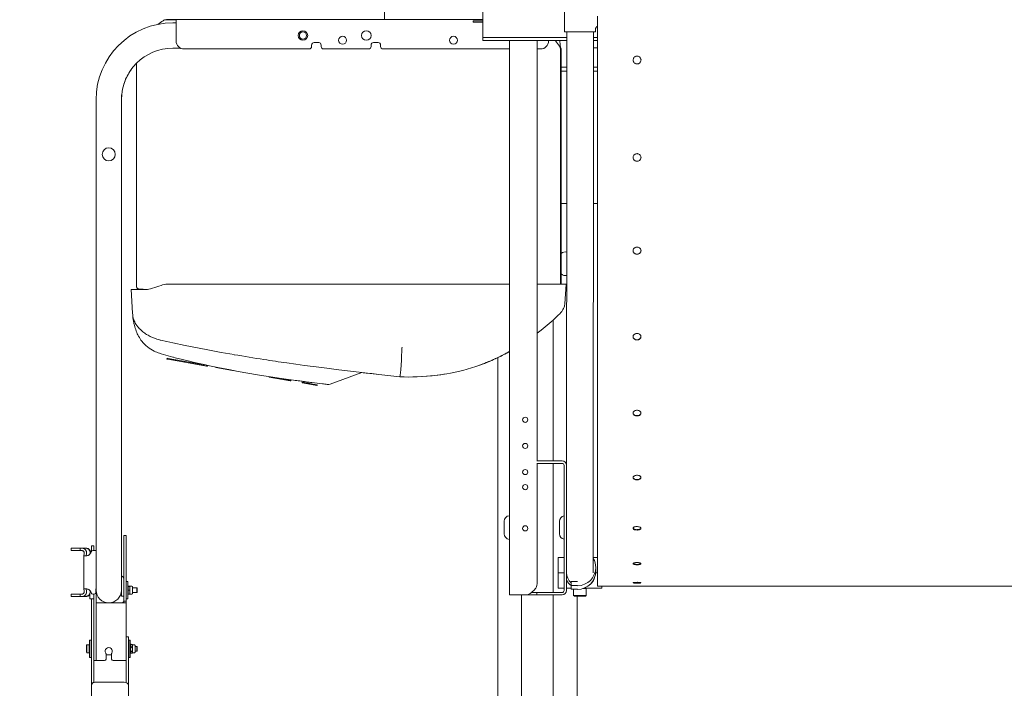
# Model space of a CAD drawing. Header units: centimetres. Extents: x -1436 to 1974, y -887 to 4352.
# Tile 22 of 105: x 81 to 206, y 2441 to 2525. Entities that reach past the tile are written whole.
import ezdxf

# ---------------------------------------------------------------- set-up
doc = ezdxf.new("R2010")
doc.units = ezdxf.units.CM
doc.header["$MEASUREMENT"] = 0
doc.layers.add('00 - nowa technologia myjni_Nr_pióra__246', color=7, linetype='Continuous', lineweight=20, true_color=0x1db3b3)
doc.layers.add('299-A Wymiary Opisy', color=7, linetype='Continuous')
doc.layers.add('299-A Wymiary Opisy_Nr_pióra__11', color=7, linetype='Continuous', lineweight=0)
doc.styles.add('STYL_AUTOMATYCZNY_1', font='arial.ttf')
doc.dimstyles.new('STYL_AUTOMATYCZNY__1', dxfattribs={"dimtxt": 13, "dimasz": 7.6, "dimexe": 0.18, "dimexo": 0.0625, "dimgap": 0, "dimtad": 1, "dimdec": 0, "dimzin": 0, "dimdsep": 46, "dimtxsty": 'STYL_AUTOMATYCZNY_1', "dimblk": 'ARROWHEAD_2', "dimblk1": 'ARROWHEAD_2', "dimblk2": 'ARROWHEAD_2', "dimcen": 0.09, "dimclrd": 7, "dimclre": 7, "dimclrt": 7, "dimadec": 0, "dimazin": 0, "dimtfac": 1, "dimtdec": 4, "dimtmove": 0, "dimatfit": 3, "dimfxl": 0, "dimtolj": 1, "dimtzin": 0, "dimarcsym": 0})

# ---------------------------------------------------------------- blocks, each defined once
blk = doc.blocks.new('*D80')
at = {"layer": '299-A Wymiary Opisy_Nr_pióra__11', "color": 7, "linetype": 'Continuous', "lineweight": 0}
for p, q in [((62.4, 2870.08), (62.38, 2855.08)), ((621.21, 2869.38), (621.19, 2854.38)), ((65.28, 2867.58), (59.49, 2857.58)), ((618.3, 2856.88), (624.09, 2866.88)), ((62.39, 2862.58), (57.5, 2862.59)), ((621.2, 2861.88), (62.39, 2862.58)), ((626.09, 2861.87), (621.2, 2861.88))]:
    blk.add_line(p, q, dxfattribs=at)
at = {"layer": '299-A Wymiary Opisy_Nr_pióra__11', "color": 7, "lineweight": 0, "insert": (326.92, 2864.85), "char_height": 13, "attachment_point": 7, "rotation": 359.928, "style": 'STYL_AUTOMATYCZNY_1'}
blk.add_mtext('\\A1;{\\pql;\\fArial|b0|i0|c238|p0;\\W1.000000;559}', dxfattribs=at)
blk = doc.blocks.new('ARROWHEAD_2')
at = {"color": 0, "linetype": 'Continuous', "lineweight": 0}
for p, q in [((-0.378, -0.655), (0.378, 0.655)), ((0, 0), (-1, 0))]:
    blk.add_line(p, q, dxfattribs=at)

msp = doc.modelspace()

# ---------------------------------------------------------------- linework, layer by layer
at = {"layer": '00 - nowa technologia myjni_Nr_pióra__246', "color": 132, "linetype": 'Continuous', "lineweight": 20, "true_color": 0x1db3b3}
for p, q in [((127.47, 2538.33), (127.47, 2525.17)), ((139.87, 2523.27), (139.87, 2531.59)), ((139.87, 2523.27), (139.87, 2531.59)), ((150.19, 2523.63), (150.19, 2529.13)), ((150.19, 2529.13), (150.19, 2523.63)), ((101.17, 2525.18), (99.95, 2525.18)), ((99.98, 2525.17), (99.95, 2525.17)), ((101.17, 2525.17), (99.98, 2525.17)), ((101.17, 2525.18), (101.17, 2524.44)), ((139.87, 2525.18), (101.17, 2525.18)), ((130.67, 2525.18), (139.87, 2525.18)), ((138.67, 2525.02), (138.67, 2524.89)), ((138.72, 2525.05), (139.87, 2525.05)), ((154.34, 2525.62), (154.33, 2453.69)), ((101.17, 2524.78), (100.77, 2524.78)), ((101.17, 2524.44), (101.17, 2522.48)), ((139.87, 2524.85), (138.72, 2524.85)), ((154.09, 2523.63), (150.19, 2523.63)), ((150.19, 2523.63), (150.49, 2523.63)), ((150.44, 2455.37), (150.46, 2523.63)), ((154.09, 2523.63), (153.79, 2523.63)), ((153.81, 2455.37), (153.83, 2523.63)), ((154.09, 2523.63), (154.09, 2523.93)), ((154.09, 2523.63), (154.09, 2523.93)), ((139.87, 2523.27), (139.87, 2522.93)), ((139.87, 2523.27), (139.87, 2522.93)), ((141.37, 2522.93), (139.87, 2522.93)), ((139.87, 2522.53), (139.87, 2522.93)), ((141.37, 2522.93), (139.87, 2522.93)), ((139.87, 2522.53), (139.87, 2522.93)), ((141.37, 2522.53), (139.87, 2522.53)), ((141.37, 2522.53), (139.87, 2522.53)), ((150.46, 2522.93), (141.37, 2522.93)), ((150.46, 2522.93), (141.37, 2522.93)), ((150.46, 2522.53), (141.37, 2522.53)), ((150.46, 2522.53), (141.37, 2522.53)), ((143.22, 2452.58), (143.22, 2522.53)), ((146.72, 2469.48), (146.72, 2522.53)), ((148.17, 2522.48), (148.17, 2522.53)), ((149.64, 2521.98), (149.61, 2522.53)), ((154.34, 2522.93), (153.83, 2522.93)), ((154.34, 2522.93), (153.83, 2522.93)), ((154.34, 2522.53), (153.83, 2522.53)), ((154.34, 2522.53), (153.83, 2522.53)), ((101.73, 2521.58), (100.77, 2521.58)), ((102.17, 2521.48), (117.97, 2521.48)), ((118.27, 2521.98), (118.27, 2521.78)), ((119.17, 2522.28), (118.57, 2522.28)), ((119.47, 2521.78), (119.47, 2521.98)), ((119.77, 2521.48), (125.47, 2521.48)), ((125.77, 2521.98), (125.77, 2521.78)), ((126.67, 2522.28), (126.07, 2522.28)), ((126.97, 2521.78), (126.97, 2521.98)), ((127.27, 2521.48), (143.22, 2521.48)), ((146.72, 2521.48), (147.17, 2521.48)), ((149.64, 2521.96), (149.64, 2521.98)), ((149.66, 2521.68), (149.64, 2521.96)), ((149.67, 2521.44), (149.66, 2521.68)), ((149.67, 2521.4), (149.67, 2521.4)), ((149.67, 2521.37), (149.67, 2521.4)), ((149.67, 2491.81), (149.67, 2521.37)), ((149.77, 2521.3), (149.77, 2520.82)), ((154.34, 2521.63), (153.83, 2521.63)), ((149.77, 2520.8), (149.77, 2520.7)), ((149.77, 2491.81), (149.77, 2520.7)), ((158.84, 2520.09), (158.84, 2520.09)), ((96.17, 2519.67), (96.17, 2491.49)), ((149.77, 2519.18), (150.46, 2519.18)), ((150.46, 2518.68), (149.77, 2518.68)), ((153.83, 2519.18), (154.33, 2519.18)), ((154.33, 2518.68), (153.83, 2518.68)), ((154.33, 2519.18), (154.34, 2519.18)), ((154.33, 2518.68), (154.34, 2518.68)), ((91.07, 2461.28), (91.07, 2515.08)), ((94.27, 2515.08), (94.27, 2461.28)), ((94.27, 2461.28), (94.27, 2515.08)), ((158.84, 2507.78), (158.84, 2507.78)), ((149.77, 2501.98), (150.45, 2501.98)), ((153.82, 2501.98), (154.34, 2501.98)), ((96.17, 2491.49), (96.17, 2491.49)), ((96.17, 2491.49), (96.17, 2491.48)), ((100.4, 2491.81), (100.47, 2491.81)), ((100.47, 2491.81), (143.22, 2491.81)), ((121.26, 2491.81), (121.54, 2491.81)), ((124.29, 2491.81), (124.58, 2491.81)), ((148.32, 2491.81), (146.72, 2491.81)), ((150.3, 2491.81), (148.32, 2491.81)), ((150.22, 2489.33), (150.37, 2491.81)), ((150.3, 2491.81), (150.37, 2491.81)), ((95.55, 2491.11), (95.51, 2491.11)), ((95.51, 2491.11), (95.68, 2488.12)), ((97.23, 2491.11), (95.55, 2491.11)), ((96.45, 2491.19), (97.58, 2491.13)), ((96.45, 2491.18), (97.55, 2491.13)), ((150.22, 2489.32), (150.22, 2489.33)), ((149.25, 2487.74), (149.22, 2487.7)), ((95.73, 2487.48), (95.73, 2487.54)), ((148.77, 2487.29), (148.77, 2469.48)), ((99.19, 2484.73), (99.2, 2484.73)), ((99.28, 2483), (99.28, 2483)), ((99.28, 2483), (99.3, 2483)), ((142.17, 2482.73), (142.3, 2482.8)), ((100.01, 2482.34), (100.03, 2482.44)), ((100.01, 2482.34), (100.15, 2482.32)), ((100.03, 2482.44), (100.16, 2482.42)), ((100.14, 2482.32), (100.16, 2482.42)), ((100.14, 2482.32), (100.16, 2482.42)), ((100.14, 2482.32), (100.15, 2482.32)), ((100.15, 2482.32), (100.16, 2482.42)), ((100.15, 2482.32), (105, 2481.46)), ((100.16, 2482.42), (105.01, 2481.56)), ((100.16, 2482.42), (100.16, 2482.42)), ((100.57, 2482.24), (101.31, 2482.11)), ((100.85, 2482.57), (100.86, 2482.57)), ((101.31, 2482.11), (102.03, 2481.99)), ((102.03, 2481.99), (104.65, 2481.52)), ((105, 2481.46), (105.01, 2481.56)), ((105, 2481.46), (105.12, 2481.44)), ((105.01, 2481.56), (105.14, 2481.54)), ((105.12, 2481.44), (105.14, 2481.54)), ((141.44, 2482.38), (141.49, 2482.4)), ((141.49, 2482.4), (141.6, 2482.46)), ((141.77, 2482.54), (141.77, 2135.4)), ((106.16, 2481.26), (106.17, 2481.33)), ((108.49, 2480.85), (106.16, 2481.26)), ((108.49, 2480.85), (108.49, 2480.88)), ((112.91, 2480.07), (112.92, 2480.13)), ((124.6, 2480.65), (120.62, 2479.18)), ((132.84, 2480.18), (132.84, 2480.17)), ((132.94, 2480.18), (132.94, 2480.18)), ((115.58, 2479.6), (112.91, 2480.07)), ((115.6, 2479.7), (114.43, 2479.9)), ((115.58, 2479.6), (115.6, 2479.7)), ((115.63, 2479.59), (115.58, 2479.6)), ((115.65, 2479.69), (115.6, 2479.7)), ((115.63, 2479.59), (115.65, 2479.69)), ((115.63, 2479.59), (115.65, 2479.69)), ((115.63, 2479.59), (115.65, 2479.69)), ((115.63, 2479.59), (115.65, 2479.69)), ((115.63, 2479.59), (115.65, 2479.69)), ((115.63, 2479.59), (115.65, 2479.69)), ((115.63, 2479.59), (115.65, 2479.69)), ((116.79, 2479.57), (116.8, 2479.57)), ((117.06, 2479.34), (117.08, 2479.43)), ((117.34, 2479.29), (117.06, 2479.34)), ((117.36, 2479.38), (117.08, 2479.43)), ((117.34, 2479.29), (117.36, 2479.38)), ((118.92, 2479.01), (117.34, 2479.29)), ((117.35, 2479.5), (117.57, 2479.47)), ((118.94, 2479.11), (117.36, 2479.38)), ((118.28, 2479.38), (118.27, 2479.38)), ((118.28, 2479.38), (118.27, 2479.38)), ((118.28, 2479.38), (118.27, 2479.38)), ((118.28, 2479.38), (118.27, 2479.38)), ((118.28, 2479.38), (118.27, 2479.38)), ((118.28, 2479.38), (118.27, 2479.38)), ((118.28, 2479.38), (118.27, 2479.38)), ((118.28, 2479.38), (118.27, 2479.38)), ((118.92, 2479.01), (118.94, 2479.11)), ((118.96, 2479), (118.92, 2479.01)), ((118.98, 2479.1), (118.94, 2479.11)), ((118.96, 2479), (118.98, 2479.1)), ((120.62, 2479.18), (120.62, 2479.18)), ((129.42, 2480.12), (129.42, 2480.11)), ((146.77, 2469.48), (146.67, 2469.48)), ((146.77, 2469.18), (146.67, 2469.18)), ((146.72, 2453.99), (146.72, 2469.18)), ((149.87, 2469.48), (146.77, 2469.48)), ((149.87, 2469.18), (146.77, 2469.18)), ((148.77, 2469.18), (148.77, 2452.88)), ((150.12, 2468.93), (150.12, 2453.13)), ((150.42, 2453.13), (150.42, 2468.93)), ((142.57, 2460.28), (142.57, 2461.88)), ((149.57, 2460.28), (149.57, 2461.88)), ((150.44, 2461.49), (150.42, 2461.47)), ((91.07, 2453.17), (91.07, 2461.28)), ((94.27, 2453.18), (94.27, 2461.28)), ((94.27, 2461.28), (94.27, 2457.4)), ((150.42, 2461.1), (150.42, 2458.82)), ((94.57, 2459.08), (94.57, 2460.08)), ((94.57, 2460.08), (94.87, 2460.08)), ((94.57, 2452.82), (94.57, 2459.08)), ((94.87, 2459.08), (94.87, 2460.08)), ((94.87, 2452.82), (94.87, 2459.08)), ((88.36, 2458.48), (87.92, 2458.48)), ((87.92, 2458.18), (87.92, 2458.48)), ((88.36, 2458.18), (87.92, 2458.18)), ((88.36, 2458.48), (89.05, 2458.48)), ((89.05, 2458.18), (88.36, 2458.18)), ((89.05, 2458.48), (89.27, 2458.48)), ((89.05, 2458.48), (89.05, 2458.18)), ((89.05, 2458.18), (89.27, 2458.18)), ((89.74, 2458.48), (89.27, 2458.48)), ((89.75, 2458.48), (89.82, 2458.48)), ((90.47, 2458.78), (90.47, 2458.28)), ((90.77, 2458.78), (90.47, 2458.78)), ((90.47, 2458.28), (90.47, 2458.07)), ((91.07, 2458.18), (90.65, 2458.18)), ((90.77, 2458.78), (90.77, 2458.28)), ((90.77, 2458.28), (90.77, 2458.18)), ((150.42, 2458.82), (150.42, 2458.35)), ((89.53, 2457.57), (89.53, 2453.28)), ((94.29, 2454.32), (94.29, 2457.18)), ((149.38, 2455.37), (149.38, 2457.32)), ((149.38, 2457.32), (150.12, 2457.32)), ((150.42, 2457.32), (150.44, 2457.32)), ((153.81, 2457.32), (154.33, 2457.32)), ((149.38, 2455.37), (149.38, 2453.42)), ((149.38, 2455.37), (149.68, 2455.37)), ((149.38, 2455.37), (149.68, 2455.37)), ((149.68, 2455.37), (150.12, 2455.37)), ((149.68, 2455.37), (150.12, 2455.37)), ((150.42, 2455.37), (150.44, 2455.37)), ((150.42, 2455.37), (150.44, 2455.37)), ((154.33, 2455.37), (154.11, 2455.37)), ((154.33, 2455.37), (154.11, 2455.37)), ((154.12, 2456.04), (154.12, 2455.57)), ((94.27, 2452.93), (94.27, 2454.22)), ((94.87, 2453.59), (94.87, 2454.28)), ((95.07, 2454.28), (94.87, 2454.28)), ((95.07, 2453.59), (95.07, 2454.28)), ((151.82, 2454.25), (151.02, 2454.25)), ((151.02, 2454.25), (151.02, 2453.76)), ((91.04, 2452.88), (91.04, 2453.18)), ((91.07, 2444.78), (91.07, 2453.17)), ((91.1, 2452.88), (91.07, 2452.88)), ((94.27, 2452.88), (94.24, 2452.88)), ((94.27, 2452.93), (94.27, 2452.43)), ((94.57, 2452.65), (94.57, 2452.82)), ((94.87, 2452.08), (94.87, 2453.59)), ((94.87, 2452.65), (94.87, 2452.82)), ((95.07, 2453.62), (95.1, 2453.68)), ((95.07, 2453.56), (95.07, 2453.62)), ((95.07, 2452.08), (95.07, 2453.59)), ((95.07, 2452.73), (95.07, 2453.56)), ((95.3, 2453.68), (95.14, 2453.68)), ((95.14, 2453.66), (95.14, 2453.67)), ((95.3, 2453.67), (95.14, 2453.67)), ((95.3, 2453.66), (95.14, 2453.66)), ((95.14, 2453.16), (95.14, 2453.18)), ((95.3, 2453.18), (95.14, 2453.18)), ((95.3, 2453.16), (95.14, 2453.16)), ((95.3, 2453.66), (95.3, 2453.67)), ((95.3, 2453.16), (95.3, 2453.18)), ((95.33, 2453.61), (95.33, 2453.68)), ((95.59, 2453.68), (95.33, 2453.68)), ((95.33, 2453.42), (95.33, 2453.61)), ((95.33, 2452.92), (95.33, 2453.42)), ((95.33, 2452.68), (95.33, 2452.92)), ((95.67, 2453.54), (95.67, 2453.59)), ((95.67, 2452.76), (95.67, 2453.54)), ((96.21, 2453.48), (95.67, 2453.48)), ((96.21, 2452.88), (95.67, 2452.88)), ((96.21, 2453.44), (96.21, 2453.48)), ((96.27, 2453.41), (96.21, 2453.48)), ((96.21, 2452.88), (96.21, 2453.44)), ((96.27, 2452.94), (96.21, 2452.88)), ((96.27, 2453.38), (96.27, 2453.41)), ((96.27, 2452.94), (96.27, 2453.38)), ((146.43, 2453.28), (146.01, 2452.87)), ((146.5, 2452.88), (146.02, 2452.88)), ((146.5, 2452.88), (146.58, 2452.88)), ((146.67, 2452.88), (146.58, 2452.88)), ((146.67, 2452.88), (146.77, 2452.88)), ((146.67, 2452.88), (146.67, 2452.58)), ((149.87, 2452.88), (146.77, 2452.88)), ((150.12, 2453.42), (149.38, 2453.42)), ((151.02, 2453.42), (150.42, 2453.42)), ((151.02, 2453.76), (151.82, 2453.76)), ((151.02, 2453.76), (151.02, 2453.29)), ((151.02, 2453.29), (151.82, 2453.29)), ((151.33, 2453.29), (151.33, 2452.52)), ((152.93, 2453.39), (152.51, 2453.39)), ((152.89, 2453.42), (152.61, 2453.42)), ((154.88, 2453.42), (152.89, 2453.42)), ((152.89, 2453.42), (152.93, 2453.39)), ((152.93, 2453.39), (152.93, 2452.52)), ((154.33, 2453.69), (331.58, 2453.65)), ((328.91, 2453.65), (154.88, 2453.69)), ((154.88, 2453.69), (154.88, 2453.42)), ((87.92, 2452.68), (88.36, 2452.68)), ((87.92, 2452.68), (87.92, 2452.38)), ((87.92, 2452.38), (88.36, 2452.38)), ((89.05, 2452.68), (88.36, 2452.68)), ((88.36, 2452.38), (89.05, 2452.38)), ((89.05, 2452.38), (89.05, 2452.68)), ((89.27, 2452.68), (89.05, 2452.68)), ((89.27, 2452.38), (89.05, 2452.38)), ((89.27, 2452.38), (89.74, 2452.38)), ((89.82, 2452.38), (89.74, 2452.38)), ((90.27, 2452.08), (90.27, 2452.72)), ((90.47, 2452.08), (90.27, 2452.08)), ((90.77, 2452.08), (90.27, 2452.08)), ((90.47, 2452.08), (90.47, 2448.53)), ((90.65, 2452.68), (90.84, 2452.68)), ((90.77, 2444.78), (90.77, 2452.68)), ((91.07, 2451.58), (94.32, 2451.58)), ((92.37, 2451.58), (92.37, 2451.6)), ((92.97, 2451.6), (92.97, 2451.58)), ((92.97, 2451.58), (92.97, 2451.6)), ((94.57, 2452.43), (94.27, 2452.43)), ((94.32, 2451.58), (94.87, 2451.58)), ((94.57, 2452.33), (94.57, 2452.65)), ((94.57, 2452.16), (94.57, 2452.33)), ((94.57, 2451.98), (94.57, 2452.16)), ((94.57, 2451.78), (94.57, 2451.98)), ((94.57, 2451.58), (94.57, 2451.78)), ((94.57, 2451.78), (94.87, 2451.78)), ((94.87, 2452.33), (94.87, 2452.65)), ((94.87, 2452.16), (94.87, 2452.33)), ((94.87, 2451.98), (94.87, 2452.16)), ((95.07, 2452.08), (94.87, 2452.08)), ((94.87, 2451.78), (94.87, 2451.98)), ((94.87, 2451.58), (94.87, 2451.78)), ((94.87, 2451.58), (94.87, 2446.7)), ((95.07, 2452.73), (95.1, 2452.68)), ((95.14, 2452.67), (95.14, 2452.69)), ((95.3, 2452.69), (95.14, 2452.69)), ((95.3, 2452.67), (95.14, 2452.67)), ((95.3, 2452.67), (95.3, 2452.69)), ((95.59, 2452.68), (95.33, 2452.68)), ((143.22, 2452.58), (143.77, 2452.58)), ((143.77, 2452.58), (145.3, 2452.58)), ((144.07, 2452.58), (144.38, 2452.58)), ((144.45, 2452.58), (144.64, 2452.58)), ((144.64, 2452.58), (144.71, 2452.58)), ((146.5, 2452.58), (144.71, 2452.58)), ((144.77, 2452.58), (144.77, 2133.08)), ((146.5, 2452.58), (146.58, 2452.58)), ((146.67, 2452.58), (146.58, 2452.58)), ((146.67, 2452.58), (146.77, 2452.58)), ((146.77, 2452.58), (149.87, 2452.58)), ((148.77, 2452.58), (148.77, 2133.08)), ((152.51, 2452.52), (151.33, 2452.52)), ((151.43, 2452.42), (151.33, 2452.52)), ((152.46, 2452.42), (151.43, 2452.42)), ((151.77, 2452.42), (151.77, 2135.4)), ((152.83, 2452.42), (152.46, 2452.42)), ((152.93, 2452.52), (152.51, 2452.52)), ((152.83, 2452.42), (152.93, 2452.52)), ((91.07, 2446.33), (91.07, 2450.53)), ((90.47, 2447.47), (90.47, 2448.53)), ((90.25, 2446.19), (90.25, 2446.88)), ((90.45, 2446.88), (90.25, 2446.88)), ((90.45, 2446.19), (90.45, 2446.88)), ((90.47, 2447.47), (90.47, 2441.57)), ((94.87, 2447.28), (94.87, 2446.84)), ((94.87, 2447.28), (95.17, 2447.28)), ((94.87, 2441.57), (94.87, 2446.84)), ((95.17, 2447.28), (95.17, 2446.84)), ((95.17, 2441.57), (95.17, 2446.84)), ((95.19, 2446.19), (95.19, 2446.88)), ((95.39, 2446.88), (95.19, 2446.88)), ((95.39, 2446.19), (95.39, 2446.88)), ((89.85, 2446.22), (89.91, 2446.28)), ((89.85, 2446.21), (89.85, 2446.22)), ((89.85, 2445.34), (89.85, 2446.21)), ((89.85, 2445.34), (89.91, 2445.28)), ((89.91, 2446.27), (89.91, 2446.28)), ((90.19, 2446.28), (89.91, 2446.28)), ((89.91, 2445.28), (89.91, 2446.27)), ((90.25, 2446.22), (90.19, 2446.28)), ((90.19, 2446.27), (90.19, 2446.28)), ((90.25, 2446.22), (90.19, 2446.28)), ((90.19, 2445.28), (90.19, 2446.27)), ((90.25, 2445.34), (90.19, 2445.28)), ((90.25, 2445.34), (90.19, 2445.28)), ((90.25, 2444.68), (90.25, 2446.19)), ((90.45, 2446.23), (90.47, 2446.25)), ((90.45, 2445.56), (90.45, 2446.23)), ((90.45, 2444.68), (90.45, 2446.19)), ((90.45, 2445.33), (90.45, 2445.56)), ((90.77, 2445.65), (90.77, 2441.57)), ((95.19, 2446.48), (95.17, 2446.5)), ((95.19, 2446.48), (95.17, 2446.5)), ((95.19, 2444.68), (95.19, 2446.19)), ((95.39, 2446.22), (95.44, 2446.32)), ((95.39, 2445.33), (95.39, 2446.22)), ((95.39, 2446.22), (95.39, 2446.22)), ((95.39, 2444.68), (95.39, 2446.19)), ((95.46, 2446.34), (95.46, 2446.34)), ((95.62, 2446.34), (95.46, 2446.34)), ((95.62, 2446.34), (95.46, 2446.34)), ((95.46, 2445.98), (95.46, 2446)), ((95.62, 2446), (95.46, 2446)), ((95.62, 2445.98), (95.46, 2445.98)), ((95.46, 2445.42), (95.46, 2445.44)), ((95.62, 2445.44), (95.46, 2445.44)), ((95.62, 2445.42), (95.46, 2445.42)), ((95.62, 2446.34), (95.62, 2446.34)), ((95.62, 2446.34), (95.62, 2446.34)), ((95.62, 2445.98), (95.62, 2446)), ((95.62, 2445.42), (95.62, 2445.44)), ((95.65, 2446.28), (95.63, 2446.32)), ((95.65, 2446.28), (95.63, 2446.31)), ((95.65, 2446.27), (95.65, 2446.28)), ((95.91, 2446.28), (95.65, 2446.28)), ((95.65, 2446.17), (95.65, 2446.27)), ((95.65, 2445.71), (95.65, 2446.17)), ((95.65, 2445.31), (95.65, 2445.71)), ((95.99, 2446.19), (95.99, 2446.19)), ((95.99, 2445.36), (95.99, 2446.19)), ((96.19, 2446.08), (95.99, 2446.08)), ((96.19, 2445.48), (95.99, 2445.48)), ((96.19, 2445.48), (95.99, 2445.48)), ((96.25, 2446.01), (96.19, 2446.08)), ((96.19, 2446.07), (96.19, 2446.08)), ((96.25, 2446.01), (96.19, 2446.08)), ((96.19, 2445.48), (96.19, 2446.07)), ((96.25, 2445.54), (96.19, 2445.48)), ((96.25, 2445.54), (96.19, 2445.48)), ((96.25, 2445.54), (96.25, 2446.01)), ((96.25, 2446.01), (96.25, 2446.01)), ((90.19, 2445.28), (89.91, 2445.28)), ((90.19, 2445.28), (89.91, 2445.28)), ((90.45, 2444.68), (90.25, 2444.68)), ((90.45, 2444.68), (90.25, 2444.68)), ((90.45, 2445.33), (90.47, 2445.31)), ((90.77, 2444.28), (90.77, 2444.78)), ((90.77, 2444.28), (91.07, 2444.28)), ((91.07, 2445.23), (91.07, 2444.33)), ((91.07, 2444.28), (91.07, 2444.78)), ((91.12, 2444.28), (92.12, 2444.28)), ((92.32, 2445.13), (92.32, 2444.48)), ((93.02, 2445.03), (92.32, 2445.03)), ((93.02, 2445.03), (92.32, 2445.03)), ((93.02, 2445.13), (93.02, 2444.48)), ((93.22, 2444.28), (94.32, 2444.28)), ((94.87, 2444.28), (94.32, 2444.28)), ((95.19, 2445.08), (95.17, 2445.06)), ((95.19, 2445.08), (95.17, 2445.06)), ((95.39, 2444.68), (95.19, 2444.68)), ((95.39, 2444.68), (95.19, 2444.68)), ((95.39, 2445.33), (95.44, 2445.24)), ((95.46, 2445.21), (95.46, 2445.21)), ((95.62, 2445.21), (95.46, 2445.21)), ((95.62, 2445.21), (95.62, 2445.21)), ((95.62, 2445.21), (95.62, 2445.21)), ((95.65, 2445.28), (95.63, 2445.24)), ((95.65, 2445.28), (95.63, 2445.24)), ((95.63, 2445.24), (95.64, 2445.25)), ((95.65, 2445.28), (95.65, 2445.31)), ((95.91, 2445.28), (95.65, 2445.28)), ((95.91, 2445.28), (95.65, 2445.28)), ((90.47, 2441.57), (90.47, 2441.43)), ((90.47, 2441.25), (90.47, 2441.43)), ((90.47, 2441.25), (90.47, 2441.18)), ((90.47, 2441.18), (90.47, 2419.75)), ((90.77, 2441.57), (90.77, 2441.53)), ((91.02, 2441.57), (94.62, 2441.57)), ((94.87, 2441.53), (94.87, 2441.57)), ((95.17, 2441.43), (95.17, 2441.57)), ((95.17, 2441.25), (95.17, 2441.43)), ((95.17, 2441.18), (95.17, 2441.25)), ((95.17, 2441.18), (95.17, 2419.75))]:
    msp.add_line(p, q, dxfattribs=at)
for points in [[(138.72, 2525.05), (138.7, 2525.05), (138.68, 2525.04), (138.67, 2525.03), (138.67, 2525.02)], [(138.67, 2524.89), (138.67, 2524.87), (138.68, 2524.86), (138.7, 2524.85), (138.72, 2524.85)], [(158.84, 2520.09), (158.85, 2520.17), (158.87, 2520.24), (158.9, 2520.31), (158.94, 2520.38), (158.99, 2520.44), (159.05, 2520.49), (159.11, 2520.53), (159.19, 2520.56), (159.26, 2520.58), (159.34, 2520.59)], [(159.34, 2519.59), (159.26, 2519.6), (159.19, 2519.62), (159.11, 2519.65), (159.05, 2519.69), (158.99, 2519.74), (158.94, 2519.8), (158.9, 2519.87), (158.87, 2519.94), (158.85, 2520.01), (158.84, 2520.09)], [(159.34, 2519.59), (159.26, 2519.6), (159.19, 2519.61), (159.11, 2519.64), (159.05, 2519.69), (158.99, 2519.74), (158.94, 2519.8), (158.89, 2519.86), (158.86, 2519.94), (158.85, 2520.01), (158.84, 2520.09)], [(159.84, 2520.09), (159.83, 2520.17), (159.82, 2520.24), (159.79, 2520.31), (159.74, 2520.38), (159.69, 2520.44), (159.63, 2520.49), (159.57, 2520.53), (159.49, 2520.56), (159.42, 2520.58), (159.34, 2520.59)], [(159.34, 2519.59), (159.42, 2519.6), (159.5, 2519.61), (159.57, 2519.64), (159.63, 2519.69), (159.69, 2519.74), (159.75, 2519.8), (159.79, 2519.86), (159.82, 2519.94), (159.83, 2520.01), (159.84, 2520.09)], [(159.34, 2519.59), (159.42, 2519.6), (159.49, 2519.62), (159.57, 2519.65), (159.63, 2519.69), (159.69, 2519.74), (159.74, 2519.8), (159.79, 2519.87), (159.82, 2519.94), (159.83, 2520.01), (159.84, 2520.09)], [(96.17, 2519.67), (96.01, 2519.51), (95.87, 2519.34), (95.72, 2519.17), (95.58, 2519), (95.45, 2518.82), (95.33, 2518.63), (95.21, 2518.44), (95.1, 2518.25), (94.99, 2518.06), (94.89, 2517.86), (94.8, 2517.65), (94.72, 2517.45), (94.64, 2517.24), (94.57, 2517.03), (94.51, 2516.82), (94.44, 2516.57), (94.4, 2516.37), (94.36, 2516.19), (94.34, 2516), (94.31, 2515.82), (94.29, 2515.63), (94.28, 2515.45), (94.27, 2515.26), (94.27, 2515.08)], [(158.84, 2507.78), (158.84, 2507.86), (158.86, 2507.93), (158.89, 2508), (158.93, 2508.07), (158.98, 2508.13), (159.04, 2508.18), (159.11, 2508.22), (159.18, 2508.24), (159.26, 2508.26), (159.34, 2508.27)], [(159.34, 2507.31), (159.26, 2507.32), (159.18, 2507.34), (159.11, 2507.37), (159.05, 2507.41), (158.99, 2507.45), (158.93, 2507.51), (158.89, 2507.57), (158.86, 2507.64), (158.84, 2507.72), (158.84, 2507.79)], [(159.34, 2507.3), (159.26, 2507.31), (159.18, 2507.32), (159.11, 2507.35), (159.04, 2507.39), (158.98, 2507.44), (158.93, 2507.5), (158.89, 2507.57), (158.86, 2507.64), (158.84, 2507.71), (158.84, 2507.78)], [(159.84, 2507.78), (159.83, 2507.86), (159.81, 2507.93), (159.78, 2508), (159.74, 2508.07), (159.69, 2508.13), (159.63, 2508.18), (159.56, 2508.22), (159.49, 2508.24), (159.41, 2508.26), (159.34, 2508.27)], [(159.34, 2507.31), (159.42, 2507.32), (159.49, 2507.34), (159.56, 2507.37), (159.63, 2507.41), (159.69, 2507.45), (159.74, 2507.51), (159.78, 2507.57), (159.81, 2507.64), (159.83, 2507.72), (159.84, 2507.79)], [(159.34, 2507.3), (159.42, 2507.31), (159.49, 2507.32), (159.57, 2507.35), (159.63, 2507.39), (159.69, 2507.44), (159.74, 2507.5), (159.78, 2507.57), (159.81, 2507.64), (159.83, 2507.71), (159.84, 2507.78)], [(158.84, 2496.03), (158.84, 2496.1), (158.86, 2496.17), (158.89, 2496.24), (158.93, 2496.3), (158.98, 2496.35), (159.04, 2496.4), (159.11, 2496.43), (159.18, 2496.46), (159.26, 2496.48), (159.34, 2496.48)], [(159.84, 2496.03), (159.83, 2496.1), (159.81, 2496.17), (159.78, 2496.24), (159.74, 2496.3), (159.69, 2496.35), (159.63, 2496.4), (159.56, 2496.43), (159.49, 2496.46), (159.41, 2496.48), (159.34, 2496.48)], [(159.34, 2495.6), (159.26, 2495.6), (159.18, 2495.62), (159.11, 2495.64), (159.04, 2495.68), (158.98, 2495.73), (158.93, 2495.78), (158.89, 2495.84), (158.86, 2495.9), (158.84, 2495.97), (158.84, 2496.04)], [(159.34, 2495.58), (159.26, 2495.58), (159.18, 2495.6), (159.11, 2495.62), (159.04, 2495.66), (158.98, 2495.71), (158.93, 2495.76), (158.89, 2495.82), (158.86, 2495.89), (158.84, 2495.96), (158.84, 2496.03)], [(159.34, 2495.6), (159.41, 2495.6), (159.49, 2495.62), (159.56, 2495.64), (159.63, 2495.68), (159.69, 2495.73), (159.74, 2495.78), (159.78, 2495.84), (159.81, 2495.9), (159.83, 2495.97), (159.84, 2496.04)], [(159.34, 2495.58), (159.41, 2495.58), (159.49, 2495.6), (159.56, 2495.62), (159.63, 2495.66), (159.69, 2495.71), (159.74, 2495.76), (159.78, 2495.82), (159.81, 2495.89), (159.83, 2495.96), (159.84, 2496.03)], [(96.17, 2491.48), (96.18, 2491.42), (96.2, 2491.35), (96.24, 2491.29), (96.29, 2491.25), (96.31, 2491.23), (96.35, 2491.21), (96.41, 2491.19), (96.45, 2491.18)], [(149.9, 2488.45), (149.99, 2488.59), (150.06, 2488.74), (150.13, 2488.89), (150.17, 2489.02), (150.2, 2489.15), (150.21, 2489.24), (150.22, 2489.32)], [(149.22, 2487.7), (148.73, 2487.26), (148.24, 2486.83), (147.74, 2486.41), (147.23, 2486), (146.72, 2485.6)], [(149.25, 2487.74), (149.4, 2487.87), (149.58, 2488.05), (149.71, 2488.2), (149.84, 2488.36), (149.9, 2488.45)], [(96.1, 2486.76), (96.22, 2486.59), (96.34, 2486.42), (96.42, 2486.32), (96.51, 2486.22), (96.66, 2486.07), (96.81, 2485.93), (96.97, 2485.8)], [(96.97, 2485.8), (97.08, 2485.71), (97.2, 2485.62), (97.32, 2485.54), (97.44, 2485.46), (97.65, 2485.34)], [(158.83, 2485.17), (158.84, 2485.23), (158.86, 2485.3), (158.89, 2485.36), (158.93, 2485.41), (158.98, 2485.46), (159.04, 2485.5), (159.11, 2485.54), (159.18, 2485.56), (159.25, 2485.58), (159.33, 2485.58)], [(159.33, 2484.79), (159.24, 2484.79), (159.15, 2484.82), (159.1, 2484.83), (159.06, 2484.85), (159.02, 2484.88), (158.98, 2484.9), (158.93, 2484.95), (158.89, 2485), (158.86, 2485.06), (158.84, 2485.12), (158.83, 2485.18)], [(159.33, 2484.76), (159.24, 2484.77), (159.19, 2484.78), (159.14, 2484.79), (159.08, 2484.81), (159.03, 2484.84), (158.98, 2484.88), (158.93, 2484.93), (158.89, 2484.98), (158.86, 2485.04), (158.84, 2485.11), (158.83, 2485.17)], [(159.83, 2485.17), (159.83, 2485.23), (159.81, 2485.3), (159.78, 2485.36), (159.74, 2485.41), (159.69, 2485.46), (159.63, 2485.5), (159.56, 2485.54), (159.49, 2485.56), (159.41, 2485.58), (159.33, 2485.58)], [(159.33, 2484.79), (159.41, 2484.79), (159.48, 2484.81), (159.56, 2484.83), (159.62, 2484.86), (159.66, 2484.89), (159.69, 2484.91), (159.73, 2484.94), (159.75, 2484.98), (159.78, 2485.02), (159.81, 2485.07), (159.82, 2485.12), (159.83, 2485.18)], [(159.33, 2484.76), (159.41, 2484.76), (159.46, 2484.77), (159.51, 2484.78), (159.55, 2484.8), (159.59, 2484.82), (159.65, 2484.85), (159.7, 2484.89), (159.74, 2484.93), (159.78, 2484.98), (159.81, 2485.04), (159.83, 2485.11), (159.83, 2485.17)], [(99.2, 2484.73), (99.98, 2484.56), (100.76, 2484.39), (102.31, 2484.06), (103.85, 2483.75), (105.37, 2483.46), (106.87, 2483.18), (108.51, 2482.9)], [(99.3, 2483), (100.17, 2482.75), (101.06, 2482.52), (101.96, 2482.29), (102.87, 2482.06), (103.47, 2481.92), (104.08, 2481.78), (104.72, 2481.64), (105.37, 2481.5), (106.65, 2481.23), (107.82, 2481.01), (109.01, 2480.78), (110.21, 2480.57), (111.43, 2480.37), (112.24, 2480.23), (113.06, 2480.11), (113.9, 2479.98), (114.74, 2479.86)], [(129.65, 2483.34), (129.63, 2482.76), (129.59, 2482.18), (129.56, 2481.6), (129.51, 2480.97), (129.48, 2480.65), (129.44, 2480.3), (129.42, 2480.12)], [(115.14, 2481.86), (116.26, 2481.7), (117.38, 2481.55), (119.56, 2481.26), (121.69, 2480.99), (123.54, 2480.77), (125.33, 2480.56), (126.73, 2480.4), (129.42, 2480.1)], [(139.57, 2481.61), (139.01, 2481.42), (138.46, 2481.24), (137.9, 2481.07), (137.34, 2480.92), (136.77, 2480.78), (136.21, 2480.65), (135.78, 2480.57), (135.35, 2480.49)], [(129.42, 2480.1), (129.96, 2480.09), (130.5, 2480.08), (131.05, 2480.09), (131.6, 2480.1), (132.18, 2480.13), (132.77, 2480.17), (133.28, 2480.21), (133.78, 2480.26), (134.18, 2480.31), (134.57, 2480.37), (134.96, 2480.42), (135.35, 2480.49)], [(135.35, 2480.49), (134.73, 2480.39), (134.11, 2480.3), (133.48, 2480.23), (132.85, 2480.17), (132.22, 2480.13), (131.6, 2480.1)], [(131.6, 2480.1), (131.05, 2480.09), (130.5, 2480.08), (129.95, 2480.09), (129.42, 2480.1)], [(158.83, 2475.53), (158.84, 2475.58), (158.86, 2475.64), (158.89, 2475.69), (158.93, 2475.74), (158.97, 2475.78), (159.02, 2475.81), (159.08, 2475.84), (159.13, 2475.85), (159.18, 2475.87), (159.25, 2475.88), (159.33, 2475.89)], [(159.33, 2475.21), (159.24, 2475.21), (159.15, 2475.23), (159.06, 2475.26), (158.98, 2475.3), (158.93, 2475.35), (158.89, 2475.39), (158.86, 2475.44), (158.84, 2475.49), (158.83, 2475.54)], [(159.33, 2475.17), (159.23, 2475.18), (159.14, 2475.2), (159.05, 2475.23), (159.01, 2475.25), (158.98, 2475.28), (158.93, 2475.32), (158.88, 2475.37), (158.85, 2475.42), (158.84, 2475.47), (158.83, 2475.53)], [(159.83, 2475.53), (159.82, 2475.58), (159.81, 2475.64), (159.78, 2475.69), (159.73, 2475.74), (159.68, 2475.78), (159.63, 2475.81), (159.57, 2475.84), (159.51, 2475.86), (159.46, 2475.87), (159.41, 2475.88), (159.33, 2475.89)], [(159.33, 2475.21), (159.41, 2475.21), (159.48, 2475.22), (159.55, 2475.24), (159.63, 2475.28), (159.7, 2475.32), (159.73, 2475.35), (159.76, 2475.38), (159.78, 2475.41), (159.8, 2475.44), (159.82, 2475.49), (159.83, 2475.54)], [(159.33, 2475.17), (159.41, 2475.17), (159.5, 2475.19), (159.59, 2475.22), (159.63, 2475.24), (159.67, 2475.27), (159.71, 2475.29), (159.74, 2475.32), (159.78, 2475.37), (159.81, 2475.42), (159.83, 2475.47), (159.83, 2475.53)], [(158.83, 2467.39), (158.84, 2467.43), (158.85, 2467.48), (158.88, 2467.52), (158.92, 2467.56), (158.96, 2467.58), (159, 2467.6), (159.08, 2467.64), (159.17, 2467.66), (159.25, 2467.68), (159.33, 2467.68)], [(159.33, 2467.14), (159.24, 2467.14), (159.15, 2467.16), (159.06, 2467.18), (158.99, 2467.21), (158.94, 2467.25), (158.89, 2467.28), (158.86, 2467.32), (158.84, 2467.37), (158.83, 2467.41)], [(159.33, 2467.09), (159.23, 2467.1), (159.14, 2467.12), (159.05, 2467.14), (158.97, 2467.18), (158.92, 2467.22), (158.88, 2467.25), (158.85, 2467.3), (158.83, 2467.34), (158.83, 2467.39)], [(159.83, 2467.39), (159.82, 2467.43), (159.81, 2467.47), (159.78, 2467.51), (159.75, 2467.55), (159.72, 2467.57), (159.68, 2467.59), (159.64, 2467.61), (159.6, 2467.63), (159.51, 2467.66), (159.41, 2467.68), (159.33, 2467.68)], [(159.33, 2467.14), (159.4, 2467.14), (159.48, 2467.15), (159.55, 2467.16), (159.63, 2467.19), (159.7, 2467.23), (159.75, 2467.27), (159.78, 2467.3), (159.8, 2467.32), (159.82, 2467.36), (159.83, 2467.41)], [(159.33, 2467.09), (159.41, 2467.1), (159.5, 2467.11), (159.59, 2467.14), (159.67, 2467.17), (159.7, 2467.19), (159.74, 2467.22), (159.78, 2467.25), (159.81, 2467.3), (159.82, 2467.34), (159.83, 2467.39)], [(158.83, 2460.99), (158.83, 2461.02), (158.85, 2461.05), (158.87, 2461.08), (158.89, 2461.1), (158.92, 2461.11), (158.99, 2461.15), (159.08, 2461.18), (159.17, 2461.2), (159.25, 2461.2), (159.33, 2461.21)], [(159.33, 2460.81), (159.21, 2460.82), (159.09, 2460.84), (159.04, 2460.85), (158.99, 2460.87), (158.93, 2460.9), (158.88, 2460.94), (158.86, 2460.96), (158.84, 2460.98), (158.83, 2461.01)], [(159.33, 2460.77), (159.2, 2460.78), (159.14, 2460.79), (159.07, 2460.8), (159.02, 2460.81), (158.97, 2460.83), (158.93, 2460.85), (158.9, 2460.87), (158.87, 2460.9), (158.85, 2460.92), (158.83, 2460.95), (158.83, 2460.99)], [(159.83, 2460.99), (159.82, 2461.02), (159.81, 2461.04), (159.8, 2461.06), (159.77, 2461.08), (159.75, 2461.11), (159.68, 2461.14), (159.6, 2461.17), (159.51, 2461.19), (159.41, 2461.2), (159.33, 2461.21)], [(159.33, 2460.81), (159.4, 2460.82), (159.47, 2460.82), (159.54, 2460.84), (159.64, 2460.86), (159.69, 2460.88), (159.73, 2460.9), (159.76, 2460.92), (159.79, 2460.95), (159.81, 2460.98), (159.82, 2461.01)], [(159.33, 2460.77), (159.41, 2460.77), (159.53, 2460.79), (159.59, 2460.8), (159.64, 2460.82), (159.69, 2460.84), (159.73, 2460.86), (159.77, 2460.89), (159.8, 2460.92), (159.82, 2460.95), (159.83, 2460.99)], [(89.87, 2457.88), (89.87, 2457.96), (89.85, 2458.05), (89.83, 2458.1), (89.82, 2458.14), (89.79, 2458.18), (89.77, 2458.22), (89.73, 2458.28), (89.68, 2458.32), (89.63, 2458.36), (89.59, 2458.39), (89.55, 2458.41), (89.5, 2458.43), (89.45, 2458.45), (89.36, 2458.47), (89.27, 2458.48)], [(89.57, 2457.88), (89.57, 2457.92), (89.56, 2457.97), (89.54, 2458.01), (89.52, 2458.05), (89.48, 2458.1), (89.43, 2458.14), (89.37, 2458.16), (89.33, 2458.17), (89.27, 2458.18)], [(89.74, 2458.48), (89.82, 2458.47), (89.91, 2458.45), (89.99, 2458.41), (90.07, 2458.37), (90.15, 2458.3), (90.21, 2458.23), (90.26, 2458.14), (90.3, 2458.05), (90.33, 2457.96), (90.34, 2457.88)], [(90.41, 2457.91), (90.4, 2458), (90.37, 2458.08), (90.33, 2458.17), (90.28, 2458.24), (90.21, 2458.31), (90.14, 2458.37), (90.06, 2458.42), (89.98, 2458.45), (89.92, 2458.47), (89.86, 2458.47), (89.82, 2458.48)], [(89.68, 2457.51), (89.61, 2457.51), (89.58, 2457.51), (89.56, 2457.52), (89.55, 2457.53), (89.54, 2457.55), (89.53, 2457.57)], [(90.13, 2457.6), (90.07, 2457.57), (89.99, 2457.54), (89.9, 2457.52), (89.83, 2457.51), (89.72, 2457.51), (89.68, 2457.51)], [(89.86, 2457.52), (89.85, 2457.53), (89.84, 2457.54), (89.83, 2457.56), (89.83, 2457.58)], [(158.83, 2456.52), (158.83, 2456.53), (158.84, 2456.55), (158.86, 2456.56), (158.88, 2456.58), (158.94, 2456.6), (158.99, 2456.62), (159.04, 2456.63), (159.12, 2456.64), (159.19, 2456.65), (159.33, 2456.66)], [(159.33, 2456.43), (159.19, 2456.43), (159.06, 2456.45), (159.01, 2456.46), (158.95, 2456.47), (158.91, 2456.49), (158.87, 2456.51), (158.85, 2456.52), (158.83, 2456.54)], [(159.33, 2456.38), (159.2, 2456.39), (159.08, 2456.4), (158.97, 2456.42), (158.9, 2456.45), (158.87, 2456.46), (158.85, 2456.48), (158.83, 2456.5), (158.83, 2456.52)], [(159.83, 2456.52), (159.82, 2456.53), (159.82, 2456.55), (159.8, 2456.56), (159.77, 2456.58), (159.74, 2456.6), (159.7, 2456.61), (159.6, 2456.63), (159.5, 2456.65), (159.38, 2456.66), (159.33, 2456.66)], [(159.33, 2456.43), (159.4, 2456.43), (159.53, 2456.44), (159.63, 2456.46), (159.71, 2456.48), (159.75, 2456.49), (159.78, 2456.51), (159.8, 2456.52), (159.82, 2456.54)], [(159.33, 2456.38), (159.41, 2456.38), (159.53, 2456.39), (159.64, 2456.41), (159.69, 2456.42), (159.73, 2456.44), (159.78, 2456.46), (159.8, 2456.47), (159.82, 2456.49), (159.82, 2456.5), (159.83, 2456.52)], [(158.83, 2454.11), (158.83, 2454.12), (158.83, 2454.12), (158.84, 2454.12), (158.86, 2454.13), (158.92, 2454.14), (159.03, 2454.16), (159.16, 2454.16), (159.33, 2454.17)], [(159.33, 2454.06), (159.1, 2454.06), (159, 2454.07), (158.92, 2454.08), (158.86, 2454.09), (158.84, 2454.1), (158.83, 2454.11), (158.83, 2454.11), (158.83, 2454.11)], [(159.33, 2454.11), (159.19, 2454.11), (159.05, 2454.12), (158.98, 2454.12), (158.88, 2454.14)], [(159.83, 2454.11), (159.82, 2454.11), (159.82, 2454.12), (159.82, 2454.12), (159.8, 2454.13), (159.73, 2454.14), (159.59, 2454.16), (159.41, 2454.17), (159.33, 2454.17)], [(159.33, 2454.11), (159.54, 2454.11), (159.67, 2454.12), (159.77, 2454.14)], [(159.33, 2454.06), (159.54, 2454.06), (159.66, 2454.07), (159.72, 2454.08), (159.77, 2454.09), (159.81, 2454.1), (159.82, 2454.1), (159.82, 2454.11), (159.83, 2454.11), (159.83, 2454.11)], [(89.27, 2452.68), (89.34, 2452.68), (89.4, 2452.7), (89.46, 2452.74), (89.51, 2452.78), (89.54, 2452.84), (89.56, 2452.88), (89.57, 2452.93), (89.57, 2452.98)], [(89.27, 2452.38), (89.36, 2452.38), (89.46, 2452.4), (89.55, 2452.44), (89.59, 2452.46), (89.63, 2452.49), (89.69, 2452.54), (89.74, 2452.6), (89.79, 2452.66), (89.82, 2452.73), (89.85, 2452.8), (89.87, 2452.89), (89.87, 2452.98)], [(89.53, 2453.28), (89.53, 2453.3), (89.54, 2453.32), (89.55, 2453.33), (89.57, 2453.34), (89.6, 2453.34), (89.63, 2453.34), (89.68, 2453.35)], [(89.68, 2453.35), (89.79, 2453.34), (89.84, 2453.34), (89.91, 2453.33), (89.98, 2453.31), (90.03, 2453.29), (90.08, 2453.27), (90.13, 2453.25)], [(90.34, 2452.98), (90.33, 2452.89), (90.3, 2452.8), (90.26, 2452.71), (90.21, 2452.63), (90.15, 2452.55), (90.08, 2452.49), (89.99, 2452.44), (89.91, 2452.4), (89.84, 2452.39), (89.78, 2452.38), (89.74, 2452.38)], [(89.83, 2453.27), (89.83, 2453.29), (89.84, 2453.31), (89.85, 2453.32), (89.86, 2453.33)], [(95.14, 2453.67), (95.11, 2453.67), (95.1, 2453.68)], [(95.1, 2453.68), (95.11, 2453.68), (95.14, 2453.68)], [(95.14, 2453.18), (95.12, 2453.26), (95.11, 2453.32), (95.1, 2453.42), (95.11, 2453.52), (95.12, 2453.59), (95.14, 2453.66)], [(95.14, 2452.69), (95.12, 2452.76), (95.11, 2452.82), (95.1, 2452.92), (95.11, 2453.02), (95.12, 2453.08), (95.14, 2453.16)], [(95.33, 2453.68), (95.32, 2453.68), (95.3, 2453.68)], [(95.3, 2453.67), (95.32, 2453.67), (95.33, 2453.68)], [(95.33, 2453.42), (95.32, 2453.52), (95.3, 2453.66)], [(95.3, 2453.18), (95.32, 2453.32), (95.33, 2453.42)], [(95.33, 2452.92), (95.32, 2453.02), (95.3, 2453.16)], [(95.3, 2452.69), (95.32, 2452.82), (95.33, 2452.92)], [(89.82, 2452.38), (89.9, 2452.38), (89.99, 2452.4), (90.07, 2452.44), (90.15, 2452.48), (90.21, 2452.54), (90.27, 2452.6)], [(95.1, 2452.68), (95.11, 2452.67), (95.14, 2452.67)], [(95.33, 2452.68), (95.32, 2452.67), (95.3, 2452.67)], [(95.46, 2446), (95.44, 2446.05), (95.43, 2446.1), (95.42, 2446.17), (95.43, 2446.24), (95.44, 2446.29), (95.46, 2446.34)], [(95.46, 2445.44), (95.44, 2445.52), (95.43, 2445.59), (95.42, 2445.71), (95.43, 2445.82), (95.44, 2445.9), (95.46, 2445.98)], [(95.44, 2445.24), (95.43, 2445.27), (95.42, 2445.31), (95.43, 2445.36), (95.44, 2445.38), (95.46, 2445.42)], [(95.65, 2446.17), (95.64, 2446.24), (95.62, 2446.34)], [(95.62, 2446), (95.64, 2446.1), (95.65, 2446.17)], [(95.65, 2445.71), (95.64, 2445.82), (95.62, 2445.98)], [(95.62, 2445.44), (95.64, 2445.59), (95.65, 2445.71)], [(95.65, 2445.31), (95.64, 2445.36), (95.62, 2445.42)]]:
    msp.add_lwpolyline(points, dxfattribs=at)
for centre, radius in [((117.17, 2523.18), 0.6), ((117.17, 2523.18), 0.45), ((125.17, 2523.18), 0.6), ((122.17, 2522.58), 0.5), ((136.17, 2522.58), 0.5), ((92.67, 2508.18), 0.825), ((145.22, 2474.68), 0.325), ((145.22, 2471.38), 0.325), ((145.22, 2468.08), 0.325), ((145.22, 2466.18), 0.325), ((145.22, 2460.98), 0.325)]:
    msp.add_circle(centre, radius, dxfattribs=at)
for centre, radius, start, end in [((105.67, 2515.57), 11.3, 123.0078, 127.0898), ((105.67, 2515.57), 11.3, 123.0079, 127.0769), ((99.95, 2524.37), 0.8, 90, 123.0244), ((100.77, 2515.08), 9.7, 90.0002, 179.9998), ((154.59, 2523.92), 0.5, 119.9877, 179.9875), ((154.59, 2523.92), 0.5, 119.9877, 179.9875), ((102.17, 2522.48), 1, 180, 270), ((147.17, 2522.48), 1, 270, 0), ((140.28, 2515.85), 11.02, 32.9032, 37.3047), ((140.28, 2515.84), 11.02, 32.9032, 37.3084), ((100.77, 2515.08), 6.5, 90.0003, 179.9998), ((117.97, 2521.78), 0.3, 270, 0), ((118.57, 2521.98), 0.3, 90, 180), ((119.17, 2521.98), 0.3, 0, 90), ((119.77, 2521.78), 0.3, 180, 270), ((125.47, 2521.78), 0.3, 270, 0), ((126.07, 2521.98), 0.3, 90, 180), ((126.67, 2521.98), 0.3, 0, 90), ((127.27, 2521.78), 0.3, 180, 270), ((148.87, 2521.4), 0.8, 0, 32.918), ((148.98, 2521.3), 0.792, 359.8271, 31.3133), ((149.47, 2520.8), 0.3, 360, 48.4421), ((150.27, 2495.18), 0.7, 74.9537, 135.4802), ((150.27, 2493.58), 0.7, 224.5292, 284.9919), ((96.47, 2491.49), 0.3, 180, 267.0307), ((115.96, 2439.95), 54.31, 107.8962, 109.0908), ((100.38, 2487.69), 4.12, 89.813, 94.1314), ((96.57, 2491.39), 0.3, 213.695, 250.0846), ((98.54, 2488.27), 2.87, 183.0746, 199.0292), ((104.63, 2488.62), 8.97, 183.1749, 185.4157), ((104.19, 2488.58), 8.52, 185.4222, 186.9686), ((103.99, 2488.55), 8.33, 185.3738, 188.8043), ((103.44, 2488.47), 7.77, 188.8298, 190.2972), ((102.9, 2488.37), 7.22, 190.2659, 194.1148), ((98.63, 2488.31), 2.97, 199.1353, 211.6072), ((100.56, 2487.49), 4.71, 208.8293, 217.845), ((100.57, 2490.5), 5.93, 240.4856, 251.9417), ((100.38, 2489.93), 5.33, 251.9181, 255.8972), ((100.23, 2489.34), 4.72, 255.958, 257.2451), ((100.7, 2488.04), 5.23, 244.0379, 251.7478), ((100.88, 2488.57), 5.79, 251.6527, 253.9811), ((146.74, 2706.38), 226.73, 260.2917, 261.2495), ((89.92, 2485.47), 39.79, 356.9421, 357.6615), ((131.06, 2504.95), 24.84, 290.0255, 296.1154), ((130.85, 2505.44), 25.38, 294.6639, 296.5168), ((130.62, 2505.91), 25.89, 295.2752, 299.1084), ((130.82, 2505.51), 25.45, 295.5461, 296.5), ((130.56, 2505.99), 26, 296.0998, 299.1486), ((130.56, 2506.01), 26.01, 296.5216, 299.0148), ((130.41, 2506.29), 26.33, 297.9067, 299.0981), ((152, 2740.36), 261.12, 261.2441, 261.8849), ((131.17, 2504.72), 24.58, 289.8056, 293.458), ((131.15, 2504.78), 24.65, 290.0646, 294.6795), ((130.96, 2505.21), 25.12, 293.4522, 295.2619), ((130.84, 2505.46), 25.39, 295.0715, 295.5444), ((194.55, 3080.13), 603.55, 263.34456, 263.41469), ((204.35, 3165.15), 689.13, 263.41562, 263.50835), ((141.75, 2667.11), 189.2, 261.7937, 262.1759), ((142.95, 2675.83), 197.99, 262.1747, 262.4068), ((143.74, 2681.76), 203.97, 262.4098, 262.5667), ((144.72, 2689.26), 211.54, 262.6283, 262.8257), ((145.86, 2698.44), 220.79, 262.8271, 263.176), ((146.94, 2707.36), 229.77, 263.1746, 263.3293), ((120.34, 2479.94), 0.804, 263.4145, 290.1317), ((129.37, 2480.11), 0.0464, 343.6283, 357.4492), ((149.87, 2468.93), 0.55, 0, 90), ((149.87, 2468.93), 0.25, 0, 90), ((143.27, 2461.88), 0.7, 94.0984, 180), ((150.27, 2461.88), 0.7, 102.4057, 180), ((150.27, 2461.88), 0.7, 75.566, 77.6278), ((143.27, 2460.28), 0.7, 180, 265.906), ((150.27, 2460.28), 0.7, 180, 257.6271), ((89.78, 2458.21), 0.7, 300.5234, 345.2022), ((90.65, 2457.98), 0.2, 90, 165.2022), ((151.42, 2458.82), 1, 180, 192.4844), ((151.42, 2458.35), 1, 180, 192.4572), ((89.71, 2457.56), 0.182, 167.0539, 178.4651), ((89.94, 2457.58), 0.106, 168.1669, 179.8333), ((93.29, 2457.18), 1, 0, 12.8462), ((151.82, 2456.04), 2.3, 0, 29.926), ((152.13, 2455.37), 1.95, 149.7681, 151.1491), ((152.13, 2455.37), 1.68, 179.9875, 228.8874), ((151.82, 2456.04), 2.3, 270, 0), ((151.82, 2455.57), 2.3, 270, 0), ((94.09, 2454.32), 0.2, 331.0038, 0), ((94.02, 2454.53), 0.55, 0, 60.002), ((152.13, 2455.37), 1.95, 208.8509, 235.3761), ((152.13, 2455.37), 1.95, 304.6603, 346.144), ((89.71, 2453.29), 0.182, 181.5368, 192.9423), ((89.94, 2453.27), 0.106, 180.1664, 191.8331), ((89.78, 2452.65), 0.7, 14.7978, 59.4766), ((90.65, 2452.88), 0.2, 194.7978, 270), ((90.84, 2452.88), 0.2, 270, 0), ((92.67, 2453.18), 1.62, 169.9427, 180), ((90.86, 2453.4), 0.2, 352.5432, 352.8938), ((92.67, 2453.18), 1.6, 180.2845, 359.8996), ((95.59, 2453.59), 0.0812, 0, 90), ((145.3, 2453.58), 1, 270, 315), ((145.72, 2453.99), 1, 315, 0), ((149.87, 2453.13), 0.25, 270, 0), ((149.87, 2453.13), 0.55, 270, 0), ((152.69, 2453.46), 0.04, 215.1806, 269.987), ((94.32, 2451.83), 0.25, 270.2797, 0), ((95.59, 2452.76), 0.0812, 270, 0), ((92.67, 2445.48), 0.45, 327.7958, 212.2042), ((95.69, 2446.17), 0.287, 143.4821, 149.7809), ((95.32, 2446.2), 0.337, 20.1256, 24.9691), ((95.33, 2446.21), 0.321, 20.0723, 23.7844), ((95.91, 2446.19), 0.0812, 0, 90), ((95.91, 2445.36), 0.0812, 270, 0), ((95.91, 2445.36), 0.0812, 270, 0), ((95.91, 2446.19), 0.0812, 359.9998, 43.2726), ((91.12, 2444.33), 0.05, 180, 270), ((92.12, 2444.48), 0.2, 270, 0), ((92.12, 2445.13), 0.2, 0, 32.2042), ((93.22, 2445.13), 0.2, 147.7958, 180), ((93.22, 2444.48), 0.2, 180, 270), ((95.69, 2445.38), 0.287, 210.2191, 216.5179), ((95.32, 2445.35), 0.333, 334.9106, 339.8688), ((95.32, 2445.35), 0.336, 335.0309, 339.8744), ((95.42, 2445.32), 0.222, 339.0963, 359.3409)]:
    msp.add_arc(centre, radius, start, end, dxfattribs=at)
for centre, major_axis, ratio, start_param, end_param in [((101.22, 2487.25), (-2.87, 3.92), 0.810931, 5.816588, 6.021912), ((98.06, 2494.11), (2.18, 2.53), 0.740916, 3.710119, 4.048686), ((110.17, 2499.26), (12.68, 15.32), 0.460814, 2.815869, 2.962311), ((142.28, 2532.73), (44.95, 48.65), 0.255882, 3.099573, 3.21808), ((89.49, 2458.21), (0, -0.7), 0.121869, 0.532735, 1.080101), ((89.79, 2458.21), (0, -0.7), 0.121869, 0.532735, 1.080101), ((90.41, 2458.21), (0, -0.7), 0.121869, 5.203084, 5.341401), ((89.49, 2452.65), (0, -0.7), 0.121869, 2.061491, 2.608858), ((89.79, 2452.65), (0, -0.7), 0.121869, 2.061491, 2.608858), ((90.41, 2452.65), (0, -0.7), 0.121869, 4.083376, 4.221694), ((91.02, 2441.18), (0.55, 0), 0.707107, 1.570796, 3.141593), ((94.62, 2441.18), (-0.55, 0), 0.707107, 3.141593, 4.712389), ((94.62, 2441.18), (-0.55, 0), 0.707107, 3.141593, 3.159283)]:
    msp.add_ellipse(centre, major_axis=major_axis, ratio=ratio, start_param=start_param, end_param=end_param, dxfattribs=at)
for p in [(95.14, 2453.67), (95.46, 2446.34)]:
    msp.add_point(p, dxfattribs=at)

# ---------------------------------------------------------------- dimensions: what is measured, and where the dimension line sits
at = {"layer": '299-A Wymiary Opisy', "color": 7, "linetype": 'Continuous', "lineweight": 0}
dim = msp.add_linear_dim(base=(62.39, 2862.58), p1=(621.38, 3006.65), p2=(60.72, 1533.25), angle=179.928, dimstyle='STYL_AUTOMATYCZNY__1', dxfattribs=at)
dim.commit()
dim.dimension.update_dxf_attribs({"geometry": '*D80', "text_midpoint": (341.77, 2871.33), "dimtype": 160, "text_rotation": 359.928})

doc.saveas('drawing.dxf')
